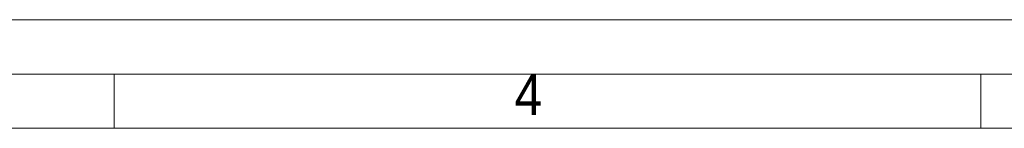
# Model space of a CAD drawing. Header units: millimetres. Extents: x 10 to 831, y 10 to 584.
# Tile 15 of 31: x 251 to 342, y 574 to 584. Entities that reach past the tile are written whole.
import ezdxf

# ---------------------------------------------------------------- set-up
doc = ezdxf.new("R2010")
doc.units = ezdxf.units.MM
doc.linetypes.add('SLD-Solido', pattern=[0])
doc.styles.add('SLDTEXTSTYLE3', font='GOTHIC.TTF', dxfattribs={"width": 0.913})

msp = doc.modelspace()

# ---------------------------------------------------------------- linework, layer by layer
at = {"color": 7, "linetype": 'SLD-Solido', "lineweight": 0}
for p, q in [((831, 584), (10, 584)), ((826, 579), (15, 579)), ((260, 574), (260, 579)), ((340, 574), (340, 579))]:
    msp.add_line(p, q, dxfattribs=at)
at = {"color": 7, "linetype": 'SLD-Solido', "lineweight": 15}
msp.add_line((821, 574), (20, 574), dxfattribs=at)

# ---------------------------------------------------------------- texts
at = {"color": 7, "linetype": 'Continuous', "lineweight": 0, "insert": (296.966, 579), "char_height": 3.762, "attachment_point": 1, "style": 'SLDTEXTSTYLE3'}
msp.add_mtext('4', dxfattribs=at)

doc.saveas('drawing.dxf')
